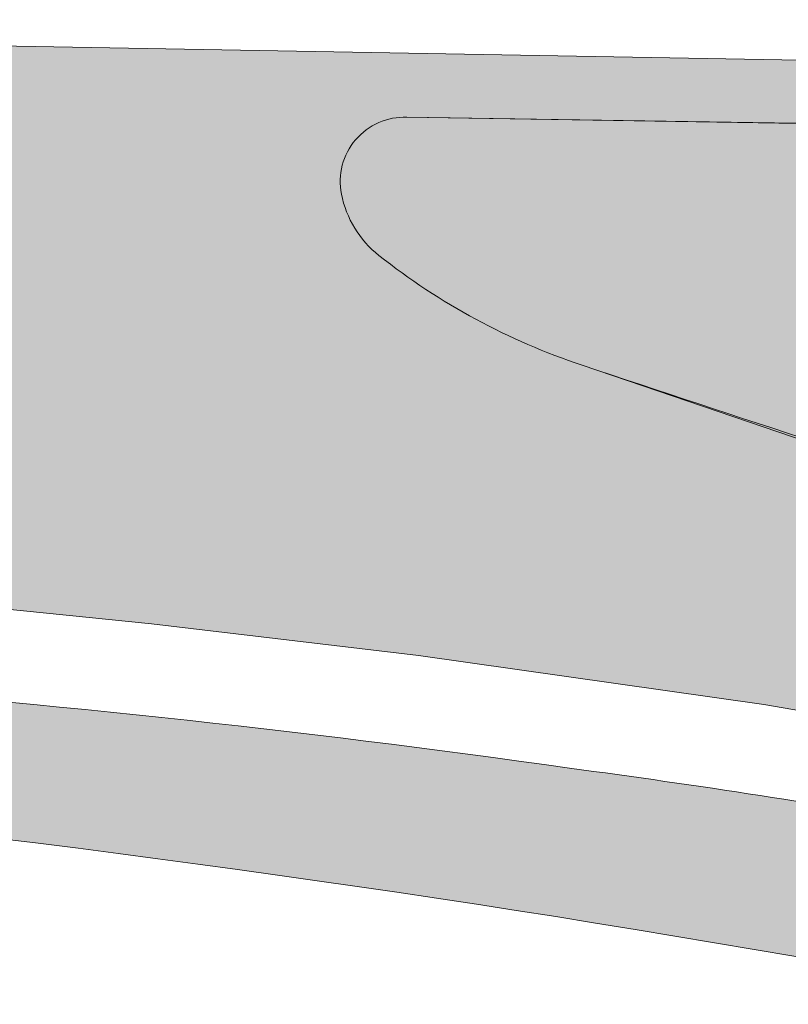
# Model space of a CAD drawing. Header units: metres. Extents: x 0 to 168310, y 0 to 462960.
# Tile 4 of 256: x 167482 to 167497, y 462552 to 462571. Entities that reach past the tile are written whole.
import ezdxf

# ---------------------------------------------------------------- set-up
doc = ezdxf.new("R2010")
doc.units = ezdxf.units.M
doc.header["$LTSCALE"] = 0.2
for name, color, linetype, lineweight in [('B_WE_GR_GRAS_BRM_RVA kruidenmengsel 2_B102-A', 141, 'Continuous', 18), ('B_WE_GR_GRAS_BRM_RVA kruidenmengsel 2_B102-G', 141, 'Continuous', 18), ('B_WE_GR_GRAS_BRM_RVA kruidenmengsel Barneveld_B116-A', 83, 'Continuous', 18), ('B_WE_GR_GRAS_BRM_RVA kruidenmengsel Barneveld_B116-G', 83, 'Continuous', 18)]:
    doc.layers.add(name, color=color, linetype=linetype, lineweight=lineweight)

msp = doc.modelspace()

# ---------------------------------------------------------------- hatches: boundary and pattern name
at = {"layer": 'B_WE_GR_GRAS_BRM_RVA kruidenmengsel 2_B102-A', "transparency": 33554687}
h = msp.add_hatch(color=256, dxfattribs=at)
h.dxf.hatch_style = 1
edge = h.paths.add_edge_path(flags=17)
edge.add_line((167509.3049804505, 462564.9887768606), (167509.1476611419, 462565.4632091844))
edge.add_line((167509.1476611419, 462565.4632091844), (167508.7100927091, 462566.3609297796))
edge.add_line((167508.7100927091, 462566.3609297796), (167508.4332994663, 462566.7771279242))
edge.add_line((167508.4332994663, 462566.7771279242), (167508.1206481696, 462567.1671081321))
edge.add_line((167508.1206481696, 462567.1671081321), (167507.4780079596, 462567.7912988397))
edge.add_line((167507.4780079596, 462567.7912988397), (167506.7234068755, 462568.3178244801))
edge.add_line((167506.7234068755, 462568.3178244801), (167505.3685128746, 462568.8848889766))
edge.add_line((167505.3685128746, 462568.8848889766), (167503.5459008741, 462569.0863919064))
edge.add_line((167503.5459008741, 462569.0863919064), (167489.2274193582, 462569.3198860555))
edge.add_arc((167489.181772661, 462568.0806942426), 1.24003224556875, 87.89041444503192, 191.1796843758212)
edge.add_arc((167489.9280163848, 462568.2281795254), 2.000710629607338, 191.1796843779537, 231.6467523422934)
edge.add_arc((167496.6407465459, 462576.7117486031), 12.81882925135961, 231.6467523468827, 251.6199140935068)
edge.add_line((167492.5987233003, 462564.5468634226), (167496.6686394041, 462563.1596437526))
edge.add_line((167496.6686394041, 462563.1596437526), (167499.2365045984, 462562.3407176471))
edge.add_line((167499.2365045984, 462562.3407176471), (167501.5903948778, 462561.5832550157))
edge.add_line((167501.5903948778, 462561.5832550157), (167504.0512690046, 462561.1733955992))
edge.add_line((167504.0512690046, 462561.1733955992), (167506.2322136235, 462561.4190361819))
edge.add_line((167506.2322136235, 462561.4190361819), (167507.412279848, 462561.8611363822))
edge.add_line((167507.412279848, 462561.8611363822), (167508.2503199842, 462562.341440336))
edge.add_line((167508.2503199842, 462562.341440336), (167508.7925795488, 462562.8340618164))
edge.add_line((167508.7925795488, 462562.8340618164), (167509.1876784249, 462563.5053751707))
edge.add_line((167509.1876784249, 462563.5053751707), (167509.3049804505, 462564.9887768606))
h = msp.add_hatch(color=256, dxfattribs=at)
h.dxf.hatch_style = 1
edge = h.paths.add_edge_path()
edge.add_arc((167463.5898069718, 462461.7179320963), 97.38117399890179, 91.63242544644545, 93.14319617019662)
edge.add_arc((167463.5898034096, 462461.7180045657), 97.38110144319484, 93.14319641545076, 95.91832922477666)
edge.add_arc((167453.760856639, 462556.5913307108), 1.99999999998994, 96.087402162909, 149.8053971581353)
edge.add_arc((167444.365726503, 462253.0412728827), 304.652412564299, 79.23908136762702, 88.5580168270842, ccw=False)
edge.add_line((167501.2477605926, 462552.3363224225), (167501.2500589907, 462552.3448790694))
edge.add_line((167501.2500589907, 462552.3448790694), (167501.252314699, 462552.3534170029))
edge.add_line((167501.252314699, 462552.3534170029), (167501.2545281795, 462552.3619362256))
edge.add_line((167501.2545281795, 462552.3619362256), (167501.2566998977, 462552.3704367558))
edge.add_line((167501.2566998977, 462552.3704367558), (167501.2588303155, 462552.3789185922))
edge.add_line((167501.2588303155, 462552.3789185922), (167501.2609198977, 462552.3873817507))
edge.add_line((167501.2609198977, 462552.3873817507), (167501.2629691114, 462552.3958262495))
edge.add_line((167501.2629691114, 462552.3958262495), (167501.2649784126, 462552.4042520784))
edge.add_line((167501.2649784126, 462552.4042520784), (167501.2669482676, 462552.4126592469))
edge.add_line((167501.2669482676, 462552.4126592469), (167501.2688791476, 462552.4210477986))
edge.add_line((167501.2688791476, 462552.4210477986), (167501.2707715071, 462552.4294177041))
edge.add_line((167501.2707715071, 462552.4294177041), (167501.2726258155, 462552.4377689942))
edge.add_line((167501.2726258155, 462552.4377689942), (167501.274442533, 462552.4461016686))
edge.add_line((167501.274442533, 462552.4461016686), (167501.2762221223, 462552.4544157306))
edge.add_line((167501.2762221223, 462552.4544157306), (167501.2779650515, 462552.4627112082))
edge.add_line((167501.2779650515, 462552.4627112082), (167501.2796717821, 462552.4709880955))
edge.add_line((167501.2796717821, 462552.4709880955), (167501.2813427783, 462552.4792464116))
edge.add_line((167501.2813427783, 462552.4792464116), (167501.2829785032, 462552.4874861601))
edge.add_line((167501.2829785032, 462552.4874861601), (167501.2845794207, 462552.4957073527))
edge.add_line((167501.2845794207, 462552.4957073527), (167501.2861459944, 462552.503909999))
edge.add_line((167501.2861459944, 462552.503909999), (167501.2876786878, 462552.5120941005))
edge.add_line((167501.2876786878, 462552.5120941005), (167501.2891779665, 462552.5202596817))
edge.add_line((167501.2891779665, 462552.5202596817), (167501.2906442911, 462552.5284067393))
edge.add_line((167501.2906442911, 462552.5284067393), (167501.2920781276, 462552.5365352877))
edge.add_line((167501.2920781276, 462552.5365352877), (167501.2934799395, 462552.5446453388))
edge.add_line((167501.2934799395, 462552.5446453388), (167501.2948501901, 462552.5527368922))
edge.add_line((167501.2948501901, 462552.5527368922), (167501.2961893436, 462552.5608099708))
edge.add_line((167501.2961893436, 462552.5608099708), (167501.2974978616, 462552.5688645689))
edge.add_line((167501.2974978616, 462552.5688645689), (167501.2987762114, 462552.576900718))
edge.add_line((167501.2987762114, 462552.576900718), (167501.300024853, 462552.5849183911))
edge.add_line((167501.300024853, 462552.5849183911), (167501.3012442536, 462552.5929176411))
edge.add_line((167501.3012442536, 462552.5929176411), (167501.3024348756, 462552.6008984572))
edge.add_line((167501.3024348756, 462552.6008984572), (167501.3035971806, 462552.6088608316))
edge.add_line((167501.3035971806, 462552.6088608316), (167501.3047316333, 462552.616804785))
edge.add_line((167501.3047316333, 462552.616804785), (167501.3058387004, 462552.6247303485))
edge.add_line((167501.3058387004, 462552.6247303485), (167501.3069188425, 462552.6326375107))
edge.add_line((167501.3069188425, 462552.6326375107), (167501.3079725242, 462552.6405262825))
edge.add_line((167501.3079725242, 462552.6405262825), (167501.3090002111, 462552.6483966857))
edge.add_line((167501.3090002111, 462552.6483966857), (167501.3100023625, 462552.6562487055))
edge.add_line((167501.3100023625, 462552.6562487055), (167501.310979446, 462552.6640823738))
edge.add_line((167501.310979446, 462552.6640823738), (167501.3119319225, 462552.6718976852))
edge.add_line((167501.3119319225, 462552.6718976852), (167501.3128602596, 462552.6796946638))
edge.add_line((167501.3128602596, 462552.6796946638), (167501.3137649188, 462552.6874733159))
edge.add_line((167501.3137649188, 462552.6874733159), (167501.3146463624, 462552.6952336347))
edge.add_line((167501.3146463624, 462552.6952336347), (167501.3155050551, 462552.7029756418))
edge.add_line((167501.3155050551, 462552.7029756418), (167501.3163414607, 462552.7106993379))
edge.add_line((167501.3163414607, 462552.7106993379), (167501.3171560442, 462552.7184047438))
edge.add_line((167501.3171560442, 462552.7184047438), (167501.3179492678, 462552.7260918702))
edge.add_line((167501.3179492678, 462552.7260918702), (167501.3187215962, 462552.7337607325))
edge.add_line((167501.3187215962, 462552.7337607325), (167501.3194734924, 462552.7414113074))
edge.add_line((167501.3194734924, 462552.7414113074), (167501.3202054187, 462552.7490436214))
edge.add_line((167501.3202054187, 462552.7490436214), (167501.3209178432, 462552.7566577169))
edge.add_line((167501.3209178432, 462552.7566577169), (167501.321611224, 462552.7642535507))
edge.add_line((167501.321611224, 462552.7642535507), (167501.3222857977, 462552.7718314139))
edge.add_line((167501.3222857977, 462552.7718314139), (167501.322941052, 462552.7793923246))
edge.add_line((167501.322941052, 462552.7793923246), (167501.3235763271, 462552.7869374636))
edge.add_line((167501.3235763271, 462552.7869374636), (167501.3241909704, 462552.7944680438))
edge.add_line((167501.3241909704, 462552.7944680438), (167501.3247843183, 462552.8019852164))
edge.add_line((167501.3247843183, 462552.8019852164), (167501.3253557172, 462552.8094902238))
edge.add_line((167501.3253557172, 462552.8094902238), (167501.3259045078, 462552.8169842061))
edge.add_line((167501.3259045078, 462552.8169842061), (167501.3264300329, 462552.8244683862))
edge.add_line((167501.3264300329, 462552.8244683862), (167501.3269316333, 462552.8319439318))
edge.add_line((167501.3269316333, 462552.8319439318), (167501.3274086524, 462552.83941204))
edge.add_line((167501.3274086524, 462552.83941204), (167501.3278604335, 462552.8468739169))
edge.add_line((167501.3278604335, 462552.8468739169), (167501.3282863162, 462552.8543307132))
edge.add_line((167501.3282863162, 462552.8543307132), (167501.3286856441, 462552.8617836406))
edge.add_line((167501.3286856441, 462552.8617836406), (167501.3290577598, 462552.8692338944))
edge.add_line((167501.3290577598, 462552.8692338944), (167501.329402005, 462552.876682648))
edge.add_line((167501.329402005, 462552.876682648), (167501.3297177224, 462552.8841311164))
edge.add_line((167501.3297177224, 462552.8841311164), (167501.3300042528, 462552.891580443))
edge.add_line((167501.3300042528, 462552.891580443), (167501.3302609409, 462552.8990318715))
edge.add_line((167501.3302609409, 462552.8990318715), (167501.3304871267, 462552.9064865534))
edge.add_line((167501.3304871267, 462552.9064865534), (167501.3306821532, 462552.9139456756))
edge.add_line((167501.3306821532, 462552.9139456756), (167501.3308453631, 462552.9214104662))
edge.add_line((167501.3308453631, 462552.9214104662), (167501.330976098, 462552.9288820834))
edge.add_line((167501.330976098, 462552.9288820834), (167501.3310737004, 462552.936361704))
edge.add_line((167501.3310737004, 462552.936361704), (167501.3311375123, 462552.943850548))
edge.add_line((167501.3311375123, 462552.943850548), (167501.3311668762, 462552.9513497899))
edge.add_line((167501.3311668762, 462552.9513497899), (167501.3311611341, 462552.9588606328))
edge.add_line((167501.3311611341, 462552.9588606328), (167501.3311196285, 462552.9663842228))
edge.add_line((167501.3311196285, 462552.9663842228), (167501.3310417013, 462552.973921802))
edge.add_line((167501.3310417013, 462552.973921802), (167501.3309266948, 462552.9814745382))
edge.add_line((167501.3309266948, 462552.9814745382), (167501.3307739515, 462552.9890436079))
edge.add_line((167501.3307739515, 462552.9890436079), (167501.3305828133, 462552.9966302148))
edge.add_line((167501.3305828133, 462552.9966302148), (167501.3303526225, 462553.004235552))
edge.add_line((167501.3303526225, 462553.004235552), (167501.3300827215, 462553.0118607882))
edge.add_line((167501.3300827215, 462553.0118607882), (167501.3297724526, 462553.0195071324))
edge.add_line((167501.3297724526, 462553.0195071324), (167501.3294211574, 462553.0271757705))
edge.add_line((167501.3294211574, 462553.0271757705), (167501.3290281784, 462553.0348678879))
edge.add_line((167501.3290281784, 462553.0348678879), (167501.3285928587, 462553.0425846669))
edge.add_line((167501.3285928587, 462553.0425846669), (167501.3281145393, 462553.0503273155))
edge.add_line((167501.3281145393, 462553.0503273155), (167501.3275925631, 462553.0580970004))
edge.add_line((167501.3275925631, 462553.0580970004), (167501.3270262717, 462553.0658949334))
edge.add_line((167501.3270262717, 462553.0658949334), (167501.3264150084, 462553.0737222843))
edge.add_line((167501.3264150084, 462553.0737222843), (167501.3257581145, 462553.0815802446))
edge.add_line((167501.3257581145, 462553.0815802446), (167501.3250549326, 462553.0894700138))
edge.add_line((167501.3250549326, 462553.0894700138), (167501.3243048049, 462553.0973927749))
edge.add_line((167501.3243048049, 462553.0973927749), (167501.3235070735, 462553.1053497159))
edge.add_line((167501.3235070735, 462553.1053497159), (167501.3226610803, 462553.1133420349))
edge.add_line((167501.3226610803, 462553.1133420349), (167501.321766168, 462553.1213709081))
edge.add_line((167501.321766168, 462553.1213709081), (167501.3208216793, 462553.129437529))
edge.add_line((167501.3208216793, 462553.129437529), (167501.319826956, 462553.1375430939))
edge.add_line((167501.319826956, 462553.1375430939), (167501.3187813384, 462553.1456887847))
edge.add_line((167501.3187813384, 462553.1456887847), (167501.3176841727, 462553.1538757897))
edge.add_line((167501.3176841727, 462553.1538757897), (167501.3165347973, 462553.1621053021))
edge.add_line((167501.3165347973, 462553.1621053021), (167501.3153325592, 462553.1703784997))
edge.add_line((167501.3153325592, 462553.1703784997), (167501.3140767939, 462553.1786965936))
edge.add_line((167501.3140767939, 462553.1786965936), (167501.3127668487, 462553.1870607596))
edge.add_line((167501.3127668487, 462553.1870607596), (167501.3114020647, 462553.1954721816))
edge.add_line((167501.3114020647, 462553.1954721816), (167501.3099817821, 462553.2039320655))
edge.add_line((167501.3099817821, 462553.2039320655), (167501.3085053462, 462553.2124415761))
edge.add_line((167501.3085053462, 462553.2124415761), (167501.3069721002, 462553.2210019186))
edge.add_line((167501.3069721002, 462553.2210019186), (167501.3053813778, 462553.2296142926))
edge.add_line((167501.3053813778, 462553.2296142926), (167501.3037325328, 462553.2382798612))
edge.add_line((167501.3037325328, 462553.2382798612), (167501.3020249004, 462553.2469998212))
edge.add_line((167501.3020249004, 462553.2469998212), (167501.3002578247, 462553.2557753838))
edge.add_line((167501.3002578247, 462553.2557753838), (167501.2984306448, 462553.2646077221))
edge.add_line((167501.2984306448, 462553.2646077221), (167501.2965427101, 462553.2734980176))
edge.add_line((167501.2965427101, 462553.2734980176), (167501.2945933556, 462553.2824474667))
edge.add_line((167501.2945933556, 462553.2824474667), (167501.2925819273, 462553.2914572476))
edge.add_line((167501.2925819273, 462553.2914572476), (167501.2905077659, 462553.3005285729))
edge.add_line((167501.2905077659, 462553.3005285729), (167501.2883702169, 462553.3096626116))
edge.add_line((167501.2883702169, 462553.3096626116), (167501.2861686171, 462553.3188605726))
edge.add_line((167501.2861686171, 462553.3188605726), (167501.283902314, 462553.3281236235))
edge.add_line((167501.283902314, 462553.3281236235), (167501.2815706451, 462553.3374529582))
edge.add_line((167501.2815706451, 462553.3374529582), (167501.2791729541, 462553.3468497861))
edge.add_line((167501.2791729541, 462553.3468497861), (167501.276708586, 462553.3563152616))
edge.add_line((167501.276708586, 462553.3563152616), (167501.2741768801, 462553.3658506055))
edge.add_line((167501.2741768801, 462553.3658506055), (167501.27157718, 462553.3754569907))
edge.add_line((167501.27157718, 462553.3754569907), (167501.2689088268, 462553.3851356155))
edge.add_line((167501.2689088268, 462553.3851356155), (167501.266171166, 462553.3948876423))
edge.add_line((167501.266171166, 462553.3948876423), (167501.2633635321, 462553.4047143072))
edge.add_line((167501.2633635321, 462553.4047143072), (167501.2604852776, 462553.4146167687))
edge.add_line((167501.2604852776, 462553.4146167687), (167501.2575357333, 462553.4245962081))
edge.add_line((167501.2575357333, 462553.4245962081), (167501.2545142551, 462553.4346538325))
edge.add_line((167501.2545142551, 462553.4346538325), (167501.2514201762, 462553.4447908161))
edge.add_line((167501.2514201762, 462553.4447908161), (167501.248252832, 462553.4550083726))
edge.add_line((167501.248252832, 462553.4550083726), (167501.2450115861, 462553.4653076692))
edge.add_line((167501.2450115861, 462553.4653076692), (167501.2416957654, 462553.4756899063))
edge.add_line((167501.2416957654, 462553.4756899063), (167501.2383047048, 462553.4861562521))
edge.add_line((167501.2383047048, 462553.4861562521), (167501.2348377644, 462553.4967079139))
edge.add_line((167501.2348377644, 462553.4967079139), (167501.2312942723, 462553.5073461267))
edge.add_line((167501.2312942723, 462553.5073461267), (167501.2276735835, 462553.5180719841))
edge.add_line((167501.2276735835, 462553.5180719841), (167501.2239750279, 462553.5288867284))
edge.add_line((167501.2239750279, 462553.5288867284), (167501.2201979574, 462553.5397915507))
edge.add_line((167501.2201979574, 462553.5397915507), (167501.2163417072, 462553.5507876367))
edge.add_line((167501.2163417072, 462553.5507876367), (167501.2124056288, 462553.5618761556))
edge.add_line((167501.2124056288, 462553.5618761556), (167501.2083890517, 462553.5730583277))
edge.add_line((167501.2083890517, 462553.5730583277), (167501.2042913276, 462553.5843353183))
edge.add_line((167501.2042913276, 462553.5843353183), (167501.2001117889, 462553.5957083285))
edge.add_line((167501.2001117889, 462553.5957083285), (167501.1958497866, 462553.6071785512))
edge.add_line((167501.1958497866, 462553.6071785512), (167501.1915046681, 462553.61874716))
edge.add_line((167501.1915046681, 462553.61874716), (167501.187075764, 462553.6304153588))
edge.add_line((167501.187075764, 462553.6304153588), (167501.1825624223, 462553.6421843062))
edge.add_line((167501.1825624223, 462553.6421843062), (167501.1779639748, 462553.6540552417))
edge.add_line((167501.1779639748, 462553.6540552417), (167501.1732797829, 462553.6660293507))
edge.add_line((167501.1732797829, 462553.6660293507), (167501.168509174, 462553.6781077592))
edge.add_line((167501.168509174, 462553.6781077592), (167501.1636515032, 462553.6902916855))
edge.add_line((167501.1636515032, 462553.6902916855), (167501.1587060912, 462553.7025823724))
edge.add_line((167501.1587060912, 462553.7025823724), (167501.1536722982, 462553.7149809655))
edge.add_line((167501.1536722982, 462553.7149809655), (167501.1485494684, 462553.727488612))
edge.add_line((167501.1485494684, 462553.727488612), (167501.1433369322, 462553.7401065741))
edge.add_line((167501.1433369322, 462553.7401065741), (167501.1380340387, 462553.7528359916))
edge.add_line((167501.1380340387, 462553.7528359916), (167501.132640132, 462553.7656781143))
edge.add_line((167501.132640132, 462553.7656781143), (167501.1271545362, 462553.7786340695))
edge.add_line((167501.1271545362, 462553.7786340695), (167501.1215766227, 462553.7917050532))
edge.add_line((167501.1215766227, 462553.7917050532), (167501.1159057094, 462553.8048922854))
edge.add_line((167501.1159057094, 462553.8048922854), (167501.1101411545, 462553.8181969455))
edge.add_line((167501.1101411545, 462553.8181969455), (167501.1042822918, 462553.8316201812))
edge.add_line((167501.1042822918, 462553.8316201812), (167501.0983284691, 462553.84516322))
edge.add_line((167501.0983284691, 462553.84516322), (167501.0922790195, 462553.858827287))
edge.add_line((167501.0922790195, 462553.858827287), (167501.086133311, 462553.8726134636))
edge.add_line((167501.086133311, 462553.8726134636), (167501.0798892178, 462553.8865232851))
edge.add_line((167501.0798892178, 462553.8865232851), (167501.0735417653, 462553.9005585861))
edge.add_line((167501.0735417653, 462553.9005585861), (167501.0670855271, 462553.9147212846))
edge.add_line((167501.0670855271, 462553.9147212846), (167501.0605150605, 462553.9290133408))
edge.add_line((167501.0605150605, 462553.9290133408), (167501.0538249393, 462553.9434366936))
edge.add_line((167501.0538249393, 462553.9434366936), (167501.0470097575, 462553.9579933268))
edge.add_line((167501.0470097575, 462553.9579933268), (167501.0400640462, 462553.9726851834))
edge.add_line((167501.0400640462, 462553.9726851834), (167501.0329824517, 462553.9875141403))
edge.add_line((167501.0329824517, 462553.9875141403), (167501.0257594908, 462554.0024821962))
edge.add_line((167501.0257594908, 462554.0024821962), (167501.018389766, 462554.0175912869))
edge.add_line((167501.018389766, 462554.0175912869), (167501.010867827, 462554.0328433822))
edge.add_line((167501.010867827, 462554.0328433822), (167501.0031882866, 462554.0482403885))
edge.add_line((167501.0031882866, 462554.0482403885), (167500.9953456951, 462554.0637842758))
edge.add_line((167500.9953456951, 462554.0637842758), (167500.9873346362, 462554.0794769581))
edge.add_line((167500.9873346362, 462554.0794769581), (167500.9791496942, 462554.095320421))
edge.add_line((167500.9791496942, 462554.095320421), (167500.9707854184, 462554.111316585))
edge.add_line((167500.9707854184, 462554.111316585), (167500.9622364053, 462554.1274674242))
edge.add_line((167500.9622364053, 462554.1274674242), (167500.953497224, 462554.1437748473))
edge.add_line((167500.953497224, 462554.1437748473), (167500.9445624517, 462554.1602408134))
edge.add_line((167500.9445624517, 462554.1602408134), (167500.9354266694, 462554.1768672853))
edge.add_line((167500.9354266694, 462554.1768672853), (167500.9260844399, 462554.1936561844))
edge.add_line((167500.9260844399, 462554.1936561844), (167500.9165303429, 462554.2106094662))
edge.add_line((167500.9165303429, 462554.2106094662), (167500.9067589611, 462554.2277290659))
edge.add_line((167500.9067589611, 462554.2277290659), (167500.8967648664, 462554.2450169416))
edge.add_line((167500.8967648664, 462554.2450169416), (167500.8865426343, 462554.2624750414))
edge.add_line((167500.8865426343, 462554.2624750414), (167500.876086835, 462554.2801053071))
edge.add_line((167500.876086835, 462554.2801053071), (167500.8653920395, 462554.297909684))
edge.add_line((167500.8653920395, 462554.297909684), (167500.8544528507, 462554.3158901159))
edge.add_line((167500.8544528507, 462554.3158901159), (167500.843263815, 462554.3340485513))
edge.add_line((167500.843263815, 462554.3340485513), (167500.8318195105, 462554.3523869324))
edge.add_line((167500.8318195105, 462554.3523869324), (167500.8201145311, 462554.3709071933))
edge.add_line((167500.8201145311, 462554.3709071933), (167500.8081434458, 462554.3896112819))
edge.add_line((167500.8081434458, 462554.3896112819), (167500.795900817, 462554.4085011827))
edge.add_line((167500.795900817, 462554.4085011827), (167500.7833812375, 462554.4275787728))
edge.add_line((167500.7833812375, 462554.4275787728), (167500.7705792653, 462554.4468460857))
edge.add_line((167500.7705792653, 462554.4468460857), (167500.7574894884, 462554.4663049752))
edge.add_line((167500.7574894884, 462554.4663049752), (167500.7441064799, 462554.485957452))
edge.add_line((167500.7441064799, 462554.485957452), (167500.7304248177, 462554.5058054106))
edge.add_line((167500.7304248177, 462554.5058054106), (167500.7164390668, 462554.5258508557))
edge.add_line((167500.7164390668, 462554.5258508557), (167500.7021438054, 462554.5460956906))
edge.add_line((167500.7021438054, 462554.5460956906), (167500.6875336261, 462554.5665418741))
edge.add_line((167500.6875336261, 462554.5665418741), (167500.6726030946, 462554.5871913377))
edge.add_line((167500.6726030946, 462554.5871913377), (167500.6573467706, 462554.6080460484))
edge.add_line((167500.6573467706, 462554.6080460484), (167500.6417592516, 462554.6291079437))
edge.add_line((167500.6417592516, 462554.6291079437), (167500.6258351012, 462554.6503789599))
edge.add_line((167500.6258351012, 462554.6503789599), (167500.6095688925, 462554.6718610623))
edge.add_line((167500.6095688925, 462554.6718610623), (167500.5929552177, 462554.6935561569))
edge.add_line((167500.5929552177, 462554.6935561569), (167500.5759886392, 462554.7154662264))
edge.add_line((167500.5759886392, 462554.7154662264), (167500.5586637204, 462554.73759321))
edge.add_line((167500.5586637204, 462554.73759321), (167500.5409750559, 462554.7599390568))
edge.add_line((167500.5409750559, 462554.7599390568), (167500.5229172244, 462554.7825056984))
edge.add_line((167500.5229172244, 462554.7825056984), (167500.5044847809, 462554.805295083))
edge.add_line((167500.5044847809, 462554.805295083), (167500.4856723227, 462554.828309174))
edge.add_line((167500.4856723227, 462554.828309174), (167500.4664744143, 462554.8515498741))
edge.add_line((167500.4664744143, 462554.8515498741), (167500.4468856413, 462554.8750191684))
edge.add_line((167500.4468856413, 462554.8750191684), (167500.4269005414, 462554.8987190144))
edge.add_line((167500.4269005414, 462554.8987190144), (167500.4065137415, 462554.9226513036))
edge.add_line((167500.4065137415, 462554.9226513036), (167500.3857197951, 462554.9468180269))
edge.add_line((167500.3857197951, 462554.9468180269), (167500.3645132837, 462554.9712211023))
edge.add_line((167500.3645132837, 462554.9712211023), (167500.3428887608, 462554.9958624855))
edge.add_line((167500.3428887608, 462554.9958624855), (167500.3208408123, 462555.0207441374))
edge.add_line((167500.3208408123, 462555.0207441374), (167500.2983640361, 462555.0458679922))
edge.add_line((167500.2983640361, 462555.0458679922), (167500.2754529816, 462555.0712359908))
edge.add_line((167500.2754529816, 462555.0712359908), (167500.2521022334, 462555.0968500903))
edge.add_line((167500.2521022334, 462555.0968500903), (167500.2283063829, 462555.1227121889))
edge.add_line((167500.2283063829, 462555.1227121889), (167500.2040599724, 462555.1488243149))
edge.add_line((167500.2040599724, 462555.1488243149), (167500.1793575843, 462555.1751883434))
edge.add_line((167500.1793575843, 462555.1751883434), (167500.1541938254, 462555.2018062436))
edge.add_line((167500.1541938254, 462555.2018062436), (167500.1285632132, 462555.2286800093))
edge.add_line((167500.1285632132, 462555.2286800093), (167500.1024603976, 462555.2558115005))
edge.add_line((167500.1024603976, 462555.2558115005), (167500.0758799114, 462555.2832026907))
edge.add_line((167500.0758799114, 462555.2832026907), (167500.0488163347, 462555.3108555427))
edge.add_line((167500.0488163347, 462555.3108555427), (167500.0212642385, 462555.3387720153))
edge.add_line((167500.0212642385, 462555.3387720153), (167499.9932182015, 462555.3669540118))
edge.add_line((167499.9932182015, 462555.3669540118), (167499.9646728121, 462555.3954035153))
edge.add_line((167499.9646728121, 462555.3954035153), (167499.935622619, 462555.4241224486))
edge.add_line((167499.935622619, 462555.4241224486), (167499.9060622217, 462555.4531127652))
edge.add_line((167499.9060622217, 462555.4531127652), (167499.8759861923, 462555.4823764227))
edge.add_line((167499.8759861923, 462555.4823764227), (167499.8453890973, 462555.5119153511))
edge.add_line((167499.8453890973, 462555.5119153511), (167499.8142654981, 462555.5417314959))
edge.add_line((167499.8142654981, 462555.5417314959), (167499.7826100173, 462555.5718267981))
edge.add_line((167499.7826100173, 462555.5718267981), (167499.7504171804, 462555.6022032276))
edge.add_line((167499.7504171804, 462555.6022032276), (167499.7176816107, 462555.6328626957))
edge.add_line((167499.7176816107, 462555.6328626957), (167499.6843978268, 462555.6638071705))
edge.add_arc((167467.4319782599, 462370.3653926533), 188.0843454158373, 80.12620727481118, 82.3843830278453)
edge.add_arc((167460.1372415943, 462329.2354283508), 229.8251572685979, 81.94072633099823, 89.8308649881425)
at = {"layer": 'B_WE_GR_GRAS_BRM_RVA kruidenmengsel Barneveld_B116-A', "transparency": 33554687}
h = msp.add_hatch(color=256, dxfattribs=at)
h.dxf.hatch_style = 1
edge = h.paths.add_edge_path()
edge.add_line((167481.014899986, 462559.899084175), (167484.3072779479, 462559.5675694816))
edge.add_line((167484.3072779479, 462559.5675694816), (167489.4513128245, 462558.9608945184))
edge.add_line((167489.4513128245, 462558.9608945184), (167496.0945360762, 462558.0161439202))
edge.add_line((167496.0945360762, 462558.0161439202), (167504.0317225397, 462556.6462548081))
edge.add_line((167504.0317225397, 462556.6462548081), (167511.0942658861, 462555.160110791))
edge.add_line((167511.0942658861, 462555.160110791), (167511.2522024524, 462556.0122746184))
edge.add_line((167511.2522024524, 462556.0122746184), (167506.3643003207, 462561.4685211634))
edge.add_arc((167504.1682338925, 462569.4683836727), 8.295812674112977, 251.8961812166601, 285.35030792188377, ccw=False)
edge.add_arc((168111.7240572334, 464427.8683093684), 1963.487456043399, 251.61991409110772, 251.8961812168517, ccw=False)
edge.add_arc((167496.6407465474, 462576.7117486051), 12.81882925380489, 231.6467523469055, 251.6199140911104, ccw=False)
edge.add_arc((167489.9280163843, 462568.2281795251), 2.000710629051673, 191.1796843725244, 231.6467523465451, ccw=False)
edge.add_arc((167489.181772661, 462568.0806942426), 1.24003224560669, 87.89041445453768, 191.179684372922, ccw=False)
edge.add_line((167489.227419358, 462569.3198860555), (167499.2136630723, 462569.1668947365))
edge.add_line((167499.2136630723, 462569.1668947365), (167498.2415632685, 462570.3930529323))
edge.add_line((167498.2415632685, 462570.3930529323), (167453.3124778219, 462571.1932674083))
edge.add_arc((167460.761595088, 462578.9436151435), 10.74975525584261, 226.1353672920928, 272.7814186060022)
edge.add_arc((167489.7470600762, 462634.3130293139), 71.97401848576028, 246.7044856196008, 256.0546013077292)
edge.add_arc((167450.1900718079, 462475.0120435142), 92.16482334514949, 72.20002437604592, 76.0546013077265, ccw=False)
edge.add_arc((167456.3634711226, 462494.2399591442), 71.97018052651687, 71.130259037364, 72.20002437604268, ccw=False)
edge.add_arc((167478.7941476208, 462559.8676816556), 2.615056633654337, 56.60934504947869, 71.1302590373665, ccw=False)
edge.add_arc((167479.452966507, 462560.8671876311), 1.417954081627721, 14.155427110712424, 56.609345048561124, ccw=False)
edge.add_arc((167474.7283563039, 462559.6755875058), 6.29051525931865, 2.0360989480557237, 14.15542711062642, ccw=False)

# ---------------------------------------------------------------- linework, layer by layer
at = {"layer": 'B_WE_GR_GRAS_BRM_RVA kruidenmengsel 2_B102-G', "flags": 128}
msp.add_lwpolyline([(167509.3049804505, 462564.9887768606), (167509.1476611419, 462565.4632091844), (167508.7100927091, 462566.3609297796), (167508.4332994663, 462566.7771279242), (167508.1206481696, 462567.1671081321), (167507.4780079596, 462567.7912988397), (167506.7234068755, 462568.3178244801), (167505.3685128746, 462568.8848889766), (167503.5459008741, 462569.0863919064), (167489.2274193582, 462569.3198860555, 0.4838995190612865), (167487.9652713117, 462567.8402687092, 0.1784290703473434), (167488.6865592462, 462566.6592221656, 0.08737066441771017), (167492.5987233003, 462564.5468634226), (167496.6686394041, 462563.1596437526), (167499.2365045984, 462562.3407176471), (167501.5903948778, 462561.5832550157), (167504.0512690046, 462561.1733955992), (167506.2322136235, 462561.4190361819), (167507.412279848, 462561.8611363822), (167508.2503199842, 462562.341440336), (167508.7925795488, 462562.8340618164), (167509.1876784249, 462563.5053751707)], format="xyb", close=True, dxfattribs=at)
for points in [[(167499.6843978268, 462555.6638071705, 0.009853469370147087), (167492.3581492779, 462556.7907315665, 0.03444083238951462), (167460.8156759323, 462559.0595842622, 0.00659207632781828)], [(167452.0322122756, 462557.5972077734, -0.04068395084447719), (167501.2477605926, 462552.3363224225)]]:
    msp.add_lwpolyline(points, format="xyb", dxfattribs=at)
at = {"layer": 'B_WE_GR_GRAS_BRM_RVA kruidenmengsel Barneveld_B116-G', "flags": 128}
msp.add_lwpolyline([(167481.014899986, 462559.899084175), (167484.3072779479, 462559.5675694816), (167489.4513128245, 462558.9608945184), (167496.0945360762, 462558.0161439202), (167504.0317225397, 462556.6462548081), (167511.0942658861, 462555.160110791), (167511.2522024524, 462556.0122746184), (167506.3643003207, 462561.4685211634, -0.1470168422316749), (167501.5903948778, 462561.5832550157, -0.00120544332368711), (167492.5987233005, 462564.5468634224, -0.08737066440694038), (167488.6865592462, 462566.6592221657, -0.1784290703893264), (167487.9652713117, 462567.8402687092, -0.4838995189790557), (167489.227419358, 462569.3198860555), (167499.2136630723, 462569.1668947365), (167498.2415632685, 462570.3930529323), (167453.3124778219, 462571.1932674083, 0.2063896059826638), (167461.2832360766, 462568.2065238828, 0.0408202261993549), (167472.4015288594, 462564.4603852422, -0.01682035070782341), (167478.3643882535, 462562.7648927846, -0.004667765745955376), (167479.6399032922, 462562.3421954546, -0.06344436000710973), (167480.2333298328, 462562.0510908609, -0.1873884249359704), (167480.8278656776, 462561.2139527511, -0.05292989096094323)], format="xyb", close=True, dxfattribs=at)

doc.saveas('drawing.dxf')
